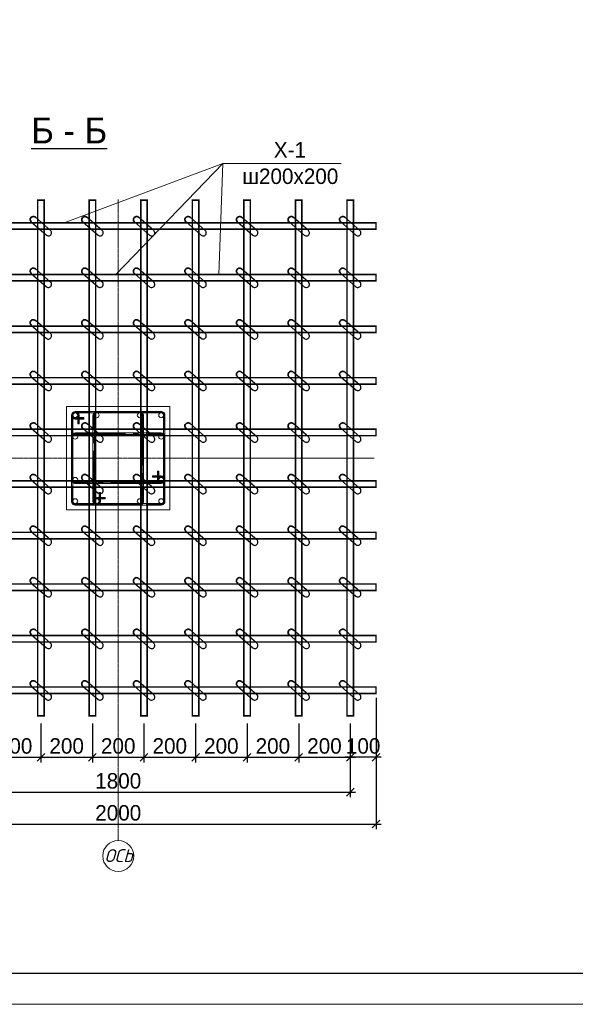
# Model space of a CAD drawing. Header units: millimetres. Extents: x -33345 to 4712671, y -3392 to 121473.
# Tile 85 of 256: x 566119 to 575171, y 44501 to 60536. Entities that reach past the tile are written whole.
import ezdxf

# ---------------------------------------------------------------- set-up
doc = ezdxf.new("R2010")
doc.units = ezdxf.units.MM
doc.linetypes.add('AM_DIN_G_W050', pattern=[13.75, 9.75, -1.5, 1, -1.5])
doc.linetypes.add('ГОСТ 2.303 5', pattern=[24, 20, -1.5, 1, -1.5])
for name, color, linetype in [('1', 7, 'Continuous'), ('_ось', 130, 'Continuous'), ('A _razmer rtt', 164, 'Continuous'), ('СПДС_РАЗМЕРЫ', 7, 'Continuous')]:
    doc.layers.add(name, color=color, linetype=linetype)
for name, color, linetype, lineweight in [('Lina', 7, 'Continuous', 20), ('w-line', 7, 'Continuous', 0), ('w-Армирования', 172, 'Continuous', 30), ('w-выноски', 7, 'Continuous', 0), ('КЖ Текст', 250, 'Continuous', 15), ('СПДС_w-ось', 4, 'Continuous', 0)]:
    doc.layers.add(name, color=color, linetype=linetype, lineweight=lineweight)
doc.styles.add('ISO', font='isocpeui.ttf')
doc.styles.get("Standard").update_dxf_attribs({"font": 'arial.ttf'})
doc.styles.add('Toxur', font='isocpeui.ttf', dxfattribs={"height": 250})
doc.styles.add('X-U-RW-01$0$StyleROMANS', font='GOTHIC.TTF')
doc.dimstyles.new('М100', dxfattribs={"dimscale": 100, "dimtxt": 3, "dimasz": 1.5, "dimexe": 1, "dimexo": 1.5, "dimgap": 0.6, "dimtad": 1, "dimdec": 0, "dimtxsty": 'Standard', "dimblk": 'OBLIQUE', "dimcen": 2.5, "dimdle": 1, "dimadec": 0, "dimazin": 0, "dimtfac": 1, "dimtdec": 0, "dimtmove": 0, "dimatfit": 3, "dimldrblk": 'OBLIQUE', "dimfxl": 1.25, "dimarcsym": 0})

# ---------------------------------------------------------------- blocks, each defined once
blk = doc.blocks.new('awe4tD')
at = {"layer": 'Lina', "ltscale": 10}
blk.add_lwpolyline([(-44239015, 22734378), (-44314815, 22734378), (-44314815, 22776378), (-44239015, 22776378)], close=True, dxfattribs=at)
at = {"layer": 'Lina', "lineweight": 30, "ltscale": 10}
blk.add_lwpolyline([(-44239515, 22734878), (-44312815, 22734878), (-44312815, 22775878), (-44239515, 22775878)], close=True, dxfattribs=at)
blk = doc.blocks.new('_Oblique')
at = {"color": 0, "linetype": 'ByBlock', "lineweight": -2}
blk.add_line((-0.5, -0.5), (0.5, 0.5), dxfattribs=at)
blk = doc.blocks.new('*D95')
at = {"layer": 'Defpoints', "color": 0, "lineweight": 13, "ltscale": 4, "transparency": 16777216}
for p in [(1227094, -267564), (1227594, -267564), (1227094, -268367)]:
    blk.add_point(p, dxfattribs=at)
at = {"layer": 'СПДС_РАЗМЕРЫ', "color": 0, "lineweight": -2, "ltscale": 4, "transparency": 16777216}
for p, q in [((1227094, -267714), (1227094, -268467)), ((1227594, -267714), (1227594, -268467)), ((1227694, -268367), (1226994, -268367))]:
    blk.add_line(p, q, dxfattribs=at)
at = {"layer": 'СПДС_РАЗМЕРЫ', "color": 0, "lineweight": -2, "ltscale": 4, "transparency": 16777216, "xscale": 150, "yscale": 150, "zscale": 150, "rotation": 180}
blk.add_blockref('_Oblique', (1227094, -268367), dxfattribs=at)
at = {"layer": 'СПДС_РАЗМЕРЫ', "color": 0, "lineweight": -2, "ltscale": 4, "transparency": 16777216, "xscale": 150, "yscale": 150, "zscale": 150}
blk.add_blockref('_Oblique', (1227594, -268367), dxfattribs=at)
at = {"layer": 'СПДС_РАЗМЕРЫ', "color": 0, "ltscale": 4, "transparency": 16777216, "insert": (1227344, -268149), "char_height": 300, "attachment_point": 5, "style": 'X-U-RW-01$0$StyleROMANS'}
blk.add_mtext('100', dxfattribs=at)
blk = doc.blocks.new('*D96')
at = {"layer": 'Defpoints', "color": 0, "lineweight": 13, "ltscale": 4, "transparency": 16777216}
for p in [(1218094, -267564), (1227094, -267564), (1227094, -269043)]:
    blk.add_point(p, dxfattribs=at)
at = {"layer": 'СПДС_РАЗМЕРЫ', "color": 0, "lineweight": -2, "ltscale": 4, "transparency": 16777216}
for p, q in [((1218094, -267714), (1218094, -269143)), ((1227094, -267714), (1227094, -269143)), ((1217994, -269043), (1227194, -269043))]:
    blk.add_line(p, q, dxfattribs=at)
at = {"layer": 'СПДС_РАЗМЕРЫ', "color": 0, "lineweight": -2, "ltscale": 4, "transparency": 16777216, "xscale": 150, "yscale": 150, "zscale": 150, "rotation": 180}
blk.add_blockref('_Oblique', (1218094, -269043), dxfattribs=at)
at = {"layer": 'СПДС_РАЗМЕРЫ', "color": 0, "lineweight": -2, "ltscale": 4, "transparency": 16777216, "xscale": 150, "yscale": 150, "zscale": 150}
blk.add_blockref('_Oblique', (1227094, -269043), dxfattribs=at)
at = {"layer": 'СПДС_РАЗМЕРЫ', "color": 0, "ltscale": 4, "transparency": 16777216, "insert": (1222594, -268826), "char_height": 300, "attachment_point": 5, "style": 'X-U-RW-01$0$StyleROMANS'}
blk.add_mtext('1800', dxfattribs=at)
blk = doc.blocks.new('*D97')
at = {"layer": 'Defpoints', "color": 0, "lineweight": 13, "ltscale": 4, "transparency": 16777216}
for p in [(1217594, -267128), (1227594, -267065), (1227594, -269663)]:
    blk.add_point(p, dxfattribs=at)
at = {"layer": 'СПДС_РАЗМЕРЫ', "color": 0, "lineweight": -2, "ltscale": 4, "transparency": 16777216}
for p, q in [((1227594, -267215), (1227594, -269763)), ((1217594, -267278), (1217594, -269763)), ((1217494, -269663), (1227694, -269663))]:
    blk.add_line(p, q, dxfattribs=at)
at = {"layer": 'СПДС_РАЗМЕРЫ', "color": 0, "lineweight": -2, "ltscale": 4, "transparency": 16777216, "xscale": 150, "yscale": 150, "zscale": 150, "rotation": 180}
blk.add_blockref('_Oblique', (1217594, -269663), dxfattribs=at)
at = {"layer": 'СПДС_РАЗМЕРЫ', "color": 0, "lineweight": -2, "ltscale": 4, "transparency": 16777216, "xscale": 150, "yscale": 150, "zscale": 150}
blk.add_blockref('_Oblique', (1227594, -269663), dxfattribs=at)
at = {"layer": 'СПДС_РАЗМЕРЫ', "color": 0, "ltscale": 4, "transparency": 16777216, "insert": (1222594, -269446), "char_height": 300, "attachment_point": 5, "style": 'X-U-RW-01$0$StyleROMANS'}
blk.add_mtext('2000', dxfattribs=at)
blk = doc.blocks.new('*D102')
at = {"layer": 'Defpoints', "color": 0, "lineweight": 13, "ltscale": 4, "transparency": 16777216}
for p in [(1223094, -267564), (1224094, -267564), (1224094, -268367)]:
    blk.add_point(p, dxfattribs=at)
at = {"layer": 'СПДС_РАЗМЕРЫ', "color": 0, "lineweight": -2, "ltscale": 4, "transparency": 16777216}
for p, q in [((1223094, -267714), (1223094, -268467)), ((1224094, -267714), (1224094, -268467)), ((1222994, -268367), (1224194, -268367))]:
    blk.add_line(p, q, dxfattribs=at)
at = {"layer": 'СПДС_РАЗМЕРЫ', "color": 0, "lineweight": -2, "ltscale": 4, "transparency": 16777216, "xscale": 150, "yscale": 150, "zscale": 150, "rotation": 180}
blk.add_blockref('_Oblique', (1223094, -268367), dxfattribs=at)
at = {"layer": 'СПДС_РАЗМЕРЫ', "color": 0, "lineweight": -2, "ltscale": 4, "transparency": 16777216, "xscale": 150, "yscale": 150, "zscale": 150}
blk.add_blockref('_Oblique', (1224094, -268367), dxfattribs=at)
at = {"layer": 'СПДС_РАЗМЕРЫ', "color": 0, "ltscale": 4, "transparency": 16777216, "insert": (1223594, -268149), "char_height": 300, "attachment_point": 5, "style": 'X-U-RW-01$0$StyleROMANS'}
blk.add_mtext('200', dxfattribs=at)
blk = doc.blocks.new('*D103')
at = {"layer": 'Defpoints', "color": 0, "lineweight": 13, "ltscale": 4, "transparency": 16777216}
for p in [(1224094, -267564), (1225094, -267564), (1225094, -268367)]:
    blk.add_point(p, dxfattribs=at)
at = {"layer": 'СПДС_РАЗМЕРЫ', "color": 0, "lineweight": -2, "ltscale": 4, "transparency": 16777216}
for p, q in [((1224094, -267714), (1224094, -268467)), ((1225094, -267714), (1225094, -268467)), ((1223994, -268367), (1225194, -268367))]:
    blk.add_line(p, q, dxfattribs=at)
at = {"layer": 'СПДС_РАЗМЕРЫ', "color": 0, "lineweight": -2, "ltscale": 4, "transparency": 16777216, "xscale": 150, "yscale": 150, "zscale": 150, "rotation": 180}
blk.add_blockref('_Oblique', (1224094, -268367), dxfattribs=at)
at = {"layer": 'СПДС_РАЗМЕРЫ', "color": 0, "lineweight": -2, "ltscale": 4, "transparency": 16777216, "xscale": 150, "yscale": 150, "zscale": 150}
blk.add_blockref('_Oblique', (1225094, -268367), dxfattribs=at)
at = {"layer": 'СПДС_РАЗМЕРЫ', "color": 0, "ltscale": 4, "transparency": 16777216, "insert": (1224594, -268149), "char_height": 300, "attachment_point": 5, "style": 'X-U-RW-01$0$StyleROMANS'}
blk.add_mtext('200', dxfattribs=at)
blk = doc.blocks.new('*D104')
at = {"layer": 'Defpoints', "color": 0, "lineweight": 13, "ltscale": 4, "transparency": 16777216}
for p in [(1225094, -267564), (1226094, -267564), (1226094, -268367)]:
    blk.add_point(p, dxfattribs=at)
at = {"layer": 'СПДС_РАЗМЕРЫ', "color": 0, "lineweight": -2, "ltscale": 4, "transparency": 16777216}
for p, q in [((1225094, -267714), (1225094, -268467)), ((1226094, -267714), (1226094, -268467)), ((1224994, -268367), (1226194, -268367))]:
    blk.add_line(p, q, dxfattribs=at)
at = {"layer": 'СПДС_РАЗМЕРЫ', "color": 0, "lineweight": -2, "ltscale": 4, "transparency": 16777216, "xscale": 150, "yscale": 150, "zscale": 150, "rotation": 180}
blk.add_blockref('_Oblique', (1225094, -268367), dxfattribs=at)
at = {"layer": 'СПДС_РАЗМЕРЫ', "color": 0, "lineweight": -2, "ltscale": 4, "transparency": 16777216, "xscale": 150, "yscale": 150, "zscale": 150}
blk.add_blockref('_Oblique', (1226094, -268367), dxfattribs=at)
at = {"layer": 'СПДС_РАЗМЕРЫ', "color": 0, "ltscale": 4, "transparency": 16777216, "insert": (1225594, -268149), "char_height": 300, "attachment_point": 5, "style": 'X-U-RW-01$0$StyleROMANS'}
blk.add_mtext('200', dxfattribs=at)
blk = doc.blocks.new('sdfdsf')
at = {"layer": '_ось', "color": 0, "linetype": 'AM_DIN_G_W050', "lineweight": 13, "ltscale": 100}
for points in [[(1363812, -15776), (1363812, -15610, 1), (1363692, -15610), (1363692, -17276, 0.414214), (1363752, -17336), (1365419, -17336, 0.414214), (1365479, -17276), (1365479, -15610, 0.414214), (1365419, -15550), (1363752, -15550, 1), (1363752, -15670), (1363919, -15670)], [(1364229, -17110), (1364229, -17276, -1), (1364109, -17276), (1364109, -15610, -0.414214), (1364169, -15550), (1365002, -15550, -0.414214), (1365062, -15610), (1365062, -17276, -0.414214), (1365002, -17336), (1364169, -17336, -1), (1364169, -17216), (1364335, -17216)], [(1365252, -16800), (1365419, -16800, -1), (1365419, -16920), (1363752, -16920, -0.414214), (1363692, -16860), (1363692, -16026, -0.414214), (1363752, -15966), (1365419, -15966, -0.414214), (1365479, -16026), (1365479, -16860, -1), (1365359, -16860), (1365359, -16693)]]:
    blk.add_lwpolyline(points, format="xyb", dxfattribs=at)
at = {"layer": 'w-line', "color": 0, "lineweight": 13, "ltscale": 100}
blk.add_lwpolyline([(1363585, -17443), (1365585, -17443), (1365585, -15443), (1363585, -15443)], close=True, dxfattribs=at)
at = {"layer": 'w-Армирования', "color": 0, "lineweight": 13, "ltscale": 100}
for points in [[(1363919, -15656), (1363752, -15656, -1), (1363752, -15563), (1365419, -15563, -0.414214), (1365465, -15610), (1365465, -17276, -0.414214), (1365419, -17323), (1363752, -17323, -0.414214), (1363705, -17276), (1363705, -15610, -1.00001), (1363799, -15610), (1363799, -15776), (1363825, -15776), (1363825, -15610, 1), (1363679, -15610), (1363679, -17276, 0.414214), (1363752, -17350), (1365419, -17350, 0.414214), (1365492, -17276), (1365492, -15610, 0.414214), (1365419, -15536), (1363752, -15536, 1), (1363752, -15683), (1363919, -15683)], [(1364335, -17230), (1364169, -17230, 1), (1364169, -17323), (1365002, -17323, 0.414214), (1365049, -17276), (1365049, -15610, 0.414214), (1365002, -15563), (1364169, -15563, 0.414214), (1364122, -15610), (1364122, -17276, 1.00001), (1364215, -17276), (1364215, -17110), (1364242, -17110), (1364242, -17276, -1), (1364095, -17276), (1364095, -15610, -0.414214), (1364169, -15536), (1365002, -15536, -0.414214), (1365075, -15610), (1365075, -17276, -0.414214), (1365002, -17350), (1364169, -17350, -1), (1364169, -17203), (1364335, -17203)], [(1365372, -16693), (1365372, -16860, 1), (1365465, -16860), (1365465, -16026, 0.414214), (1365419, -15980), (1363752, -15980, 0.414214), (1363705, -16026), (1363705, -16860, 0.414214), (1363752, -16906), (1365419, -16906, 1.00001), (1365419, -16813), (1365252, -16813), (1365252, -16786), (1365419, -16786, -1), (1365419, -16933), (1363752, -16933, -0.414214), (1363679, -16860), (1363679, -16026, -0.414214), (1363752, -15953), (1365419, -15953, -0.414214), (1365492, -16026), (1365492, -16860, -1), (1365345, -16860), (1365345, -16693)]]:
    blk.add_lwpolyline(points, format="xyb", close=True, dxfattribs=at)
for centre in [(1363752, -15610), (1364169, -15610), (1365002, -15610), (1365419, -15610), (1363752, -16026), (1365419, -16026), (1363752, -16860), (1365419, -16860), (1363752, -17276), (1364169, -17276), (1365002, -17276), (1365419, -17276)]:
    blk.add_circle(centre, 46.7, dxfattribs=at)
at = {"layer": 'w-выноски', "color": 0, "lineweight": 13, "ltscale": 4}
for points in [[(1365476, -15891), (1365482, -15750)], [(1365267, -16921), (1365126, -16918)]]:
    blk.add_lwpolyline(points, dxfattribs=at)
blk = doc.blocks.new('*D109')
at = {"layer": 'Defpoints', "color": 0, "lineweight": 13, "ltscale": 4, "transparency": 16777216}
for p in [(1222094, -267564), (1223094, -267564), (1223094, -268367)]:
    blk.add_point(p, dxfattribs=at)
at = {"layer": 'СПДС_РАЗМЕРЫ', "color": 0, "lineweight": -2, "ltscale": 4, "transparency": 16777216}
for p, q in [((1222094, -267714), (1222094, -268467)), ((1223094, -267714), (1223094, -268467)), ((1221994, -268367), (1223194, -268367))]:
    blk.add_line(p, q, dxfattribs=at)
at = {"layer": 'СПДС_РАЗМЕРЫ', "color": 0, "lineweight": -2, "ltscale": 4, "transparency": 16777216, "xscale": 150, "yscale": 150, "zscale": 150, "rotation": 180}
blk.add_blockref('_Oblique', (1222094, -268367), dxfattribs=at)
at = {"layer": 'СПДС_РАЗМЕРЫ', "color": 0, "lineweight": -2, "ltscale": 4, "transparency": 16777216, "xscale": 150, "yscale": 150, "zscale": 150}
blk.add_blockref('_Oblique', (1223094, -268367), dxfattribs=at)
at = {"layer": 'СПДС_РАЗМЕРЫ', "color": 0, "ltscale": 4, "transparency": 16777216, "insert": (1222594, -268149), "char_height": 300, "attachment_point": 5, "style": 'X-U-RW-01$0$StyleROMANS'}
blk.add_mtext('200', dxfattribs=at)
blk = doc.blocks.new('*D110')
at = {"layer": 'Defpoints', "color": 0, "lineweight": 13, "ltscale": 4, "transparency": 16777216}
for p in [(1221094, -267564), (1222094, -267564), (1222094, -268367)]:
    blk.add_point(p, dxfattribs=at)
at = {"layer": 'СПДС_РАЗМЕРЫ', "color": 0, "lineweight": -2, "ltscale": 4, "transparency": 16777216}
for p, q in [((1221094, -267714), (1221094, -268467)), ((1222094, -267714), (1222094, -268467)), ((1220994, -268367), (1222194, -268367))]:
    blk.add_line(p, q, dxfattribs=at)
at = {"layer": 'СПДС_РАЗМЕРЫ', "color": 0, "lineweight": -2, "ltscale": 4, "transparency": 16777216, "xscale": 150, "yscale": 150, "zscale": 150, "rotation": 180}
blk.add_blockref('_Oblique', (1221094, -268367), dxfattribs=at)
at = {"layer": 'СПДС_РАЗМЕРЫ', "color": 0, "lineweight": -2, "ltscale": 4, "transparency": 16777216, "xscale": 150, "yscale": 150, "zscale": 150}
blk.add_blockref('_Oblique', (1222094, -268367), dxfattribs=at)
at = {"layer": 'СПДС_РАЗМЕРЫ', "color": 0, "ltscale": 4, "transparency": 16777216, "insert": (1221594, -268149), "char_height": 300, "attachment_point": 5, "style": 'X-U-RW-01$0$StyleROMANS'}
blk.add_mtext('200', dxfattribs=at)
blk = doc.blocks.new('*D111')
at = {"layer": 'Defpoints', "color": 0, "lineweight": 13, "ltscale": 4, "transparency": 16777216}
for p in [(1220094, -267564), (1221094, -267564), (1221094, -268367)]:
    blk.add_point(p, dxfattribs=at)
at = {"layer": 'СПДС_РАЗМЕРЫ', "color": 0, "lineweight": -2, "ltscale": 4, "transparency": 16777216}
for p, q in [((1220094, -267714), (1220094, -268467)), ((1221094, -267714), (1221094, -268467)), ((1219994, -268367), (1221194, -268367))]:
    blk.add_line(p, q, dxfattribs=at)
at = {"layer": 'СПДС_РАЗМЕРЫ', "color": 0, "lineweight": -2, "ltscale": 4, "transparency": 16777216, "xscale": 150, "yscale": 150, "zscale": 150, "rotation": 180}
blk.add_blockref('_Oblique', (1220094, -268367), dxfattribs=at)
at = {"layer": 'СПДС_РАЗМЕРЫ', "color": 0, "lineweight": -2, "ltscale": 4, "transparency": 16777216, "xscale": 150, "yscale": 150, "zscale": 150}
blk.add_blockref('_Oblique', (1221094, -268367), dxfattribs=at)
at = {"layer": 'СПДС_РАЗМЕРЫ', "color": 0, "ltscale": 4, "transparency": 16777216, "insert": (1220594, -268149), "char_height": 300, "attachment_point": 5, "style": 'X-U-RW-01$0$StyleROMANS'}
blk.add_mtext('200', dxfattribs=at)
blk = doc.blocks.new('ftr')
at = {"layer": '1', "lineweight": 30, "ltscale": 10}
for points in [[(1246317, -270907), (1246022, -270651)], [(1245944, -270742), (1246239, -270998)]]:
    blk.add_lwpolyline(points, dxfattribs=at)
blk.add_arc((1246278, -270952), 60, 228.9886, 49.2181, dxfattribs=at)
at = {"layer": 'w-Армирования', "color": 0, "lineweight": 35, "ltscale": 100}
blk.add_arc((1245983, -270697), 60, 49.1034, 229.1233, dxfattribs=at)
blk = doc.blocks.new('*D101')
at = {"layer": 'Defpoints', "color": 0, "lineweight": 13, "ltscale": 4, "transparency": 16777216}
for p in [(1226094, -267564), (1227094, -267564), (1227094, -268367)]:
    blk.add_point(p, dxfattribs=at)
at = {"layer": 'СПДС_РАЗМЕРЫ', "color": 0, "lineweight": -2, "ltscale": 4, "transparency": 16777216}
for p, q in [((1226094, -267714), (1226094, -268467)), ((1227094, -267714), (1227094, -268467)), ((1225994, -268367), (1227194, -268367))]:
    blk.add_line(p, q, dxfattribs=at)
at = {"layer": 'СПДС_РАЗМЕРЫ', "color": 0, "lineweight": -2, "ltscale": 4, "transparency": 16777216, "xscale": 150, "yscale": 150, "zscale": 150, "rotation": 180}
blk.add_blockref('_Oblique', (1226094, -268367), dxfattribs=at)
at = {"layer": 'СПДС_РАЗМЕРЫ', "color": 0, "lineweight": -2, "ltscale": 4, "transparency": 16777216, "xscale": 150, "yscale": 150, "zscale": 150}
blk.add_blockref('_Oblique', (1227094, -268367), dxfattribs=at)
at = {"layer": 'СПДС_РАЗМЕРЫ', "color": 0, "ltscale": 4, "transparency": 16777216, "insert": (1226594, -268149), "char_height": 300, "attachment_point": 5, "style": 'X-U-RW-01$0$StyleROMANS'}
blk.add_mtext('200', dxfattribs=at)
blk = doc.blocks.new('setk1')
at = {"layer": 'w-Армирования', "color": 0, "lineweight": 35, "ltscale": 100, "const_width": 30}
for points in [[(1221156.9, -267563.9), (1221031.9, -267563.9), (1221031.9, -257566.5), (1221156.9, -257566.5)], [(1222156.9, -267563.9), (1222031.9, -267563.9), (1222031.9, -257566.5), (1222156.9, -257566.5)], [(1223156.9, -267563.9), (1223031.9, -267563.9), (1223031.9, -257566.5), (1223156.9, -257566.5)], [(1224156.9, -267563.9), (1224031.9, -267563.9), (1224031.9, -257566.5), (1224156.9, -257566.5)], [(1225156.9, -267563.9), (1225031.9, -267563.9), (1225031.9, -257566.5), (1225156.9, -257566.5)], [(1226156.9, -267563.9), (1226031.9, -267563.9), (1226031.9, -257566.5), (1226156.9, -257566.5)], [(1227156.9, -267563.9), (1227031.9, -267563.9), (1227031.9, -257566.5), (1227156.9, -257566.5)], [(1217594.4, -258004.9), (1217594.4, -258129.9), (1227594.4, -258130), (1227594.4, -258005)], [(1217594.4, -259007), (1217594.4, -259132), (1227594.4, -259132.1), (1227594.4, -259007.1)], [(1217594.4, -260007), (1217594.4, -260132), (1227594.4, -260132.1), (1227594.4, -260007.1)], [(1217594.4, -261007), (1217594.4, -261132), (1227594.4, -261132.1), (1227594.4, -261007.1)], [(1217594.4, -262007), (1217594.4, -262132), (1227594.4, -262132.1), (1227594.4, -262007.1)], [(1217594.4, -263007), (1217594.4, -263132), (1227594.4, -263132.1), (1227594.4, -263007.1)], [(1217594.4, -264007), (1217594.4, -264132), (1227594.4, -264132.1), (1227594.4, -264007.1)], [(1217594.4, -265007), (1217594.4, -265132), (1227594.4, -265132.1), (1227594.4, -265007.1)], [(1217594.4, -266007), (1217594.4, -266132), (1227594.4, -266132.1), (1227594.4, -266007.1)], [(1217594.4, -267004.2), (1217594.4, -267129.2), (1227594.4, -267129.3), (1227594.4, -267004.3)]]:
    blk.add_lwpolyline(points, close=True, dxfattribs=at)
at = {"layer": 'w-выноски', "color": 0, "lineweight": 0, "ltscale": 4}
for p, q in [((1221548, -258002.8), (1224625.4, -256853.8)), ((1222548, -259004.9), (1224625.4, -256853.8)), ((1224548, -259004.9), (1224625.4, -256853.8)), ((1224625.4, -256853.8), (1226916.3, -256853.8))]:
    blk.add_line(p, q, dxfattribs=at)
at = {"layer": 'СПДС_w-ось', "color": 0, "linetype": 'ГОСТ 2.303 5', "lineweight": 9, "ltscale": 4}
for points in [[(1222594.4, -257552.3), (1222594.4, -259069.6), (1222594.4, -269474), (1222594.4, -269980.7)], [(1224585.3, -262569.6), (1227559.1, -262569.6), (1215375.8, -262569.6), (1214904.6, -262569.6)]]:
    blk.add_lwpolyline(points, dxfattribs=at)
at = {"layer": 'СПДС_РАЗМЕРЫ', "color": 0, "lineweight": 9}
blk.add_circle((1222594.4, -270280.8), 300.1, dxfattribs=at)
blk.add_blockref('sdfdsf', (-141991.1, -246126.7))
at = {"layer": 'A _razmer rtt'}
for p in [(-25035.2, 12753.1), (-24035.2, 12753.1), (-23035.2, 12753.1), (-22035.2, 12753.1), (-21035.2, 12753.1), (-20035.2, 12753.1), (-19035.2, 12753.1), (-25035.2, 11753), (-24035.2, 11753.1), (-23035.2, 11753.1), (-22035.2, 11753.1), (-21035.2, 11753), (-20035.2, 11753), (-19035.2, 11753), (-25035.2, 10753), (-24035.2, 10753.1), (-23035.2, 10753.1), (-22035.2, 10753.1), (-21035.2, 10753), (-20035.2, 10753), (-19035.2, 10753), (-25035.2, 9753), (-24035.2, 9753.1), (-23035.2, 9753.1), (-22035.2, 9753.1), (-21035.2, 9753), (-20035.2, 9753), (-19035.2, 9753), (-25035.2, 8753), (-24035.2, 8753.1), (-23035.2, 8753.1), (-22035.2, 8753.1), (-21035.2, 8753), (-20035.2, 8753), (-19035.2, 8753), (-25035.2, 7753), (-24035.2, 7753.1), (-23035.2, 7753.1), (-22035.2, 7753.1), (-21035.2, 7753), (-20035.2, 7753), (-19035.2, 7753), (-25035.2, 6753), (-24035.2, 6753.1), (-23035.2, 6753.1), (-22035.2, 6753.1), (-21035.2, 6753), (-20035.2, 6753), (-19035.2, 6753), (-25035.2, 5753), (-24035.2, 5753.1), (-23035.2, 5753.1), (-22035.2, 5753.1), (-21035.2, 5753), (-20035.2, 5753), (-19035.2, 5753), (-25035.2, 4753), (-24035.2, 4753.1), (-23035.2, 4753.1), (-22035.2, 4753.1), (-21035.2, 4753), (-20035.2, 4753), (-19035.2, 4753), (-25035.2, 3753), (-24035.2, 3753.1), (-23035.2, 3753.1), (-22035.2, 3753.1), (-21035.2, 3753), (-20035.2, 3753), (-19035.2, 3753)]:
    blk.add_blockref('ftr', p, dxfattribs=at)
at = {"attachment_point": 1, "style": 'X-U-RW-01$0$StyleROMANS'}
for s, insert, char_height, width in [('{\\LБ - Б} ', (1220908.5, -255964.9), 500, 2703.797), ('X-1', (1225611.5, -256439.9), 300, 3547.04), ('ш200х200', (1225002.1, -256952.6), 300, 3547.04)]:
    blk.add_mtext(s, dxfattribs=dict(at, insert=insert, char_height=char_height, width=width))
at = {"layer": 'A _razmer rtt', "insert": (1222330, -270149.2), "char_height": 250, "width": 188.761, "attachment_point": 1, "style": 'Toxur'}
blk.add_mtext('ОСЬ', dxfattribs=at)
at = {"layer": 'СПДС_РАЗМЕРЫ', "color": 0, "ltscale": 4}
for base, p1, p2, picture, middle in [((1227594.4, -269663.2), (1217594.4, -267127.9), (1227594.4, -267065.4), '*D97', (1222594.4, -269445.7)), ((1227094.4, -269043.1), (1218094.4, -267563.9), (1227094.4, -267563.9), '*D96', (1222594.4, -268825.5)), ((1221094.4, -268366.8), (1220094.4, -267563.9), (1221094.4, -267563.9), '*D111', (1220594.4, -268149.3)), ((1222094.4, -268366.8), (1221094.4, -267563.9), (1222094.4, -267563.9), '*D110', (1221594.4, -268149.3)), ((1223094.4, -268366.8), (1222094.4, -267563.9), (1223094.4, -267563.9), '*D109', (1222594.4, -268149.3)), ((1224094.4, -268366.8), (1223094.4, -267563.9), (1224094.4, -267563.9), '*D102', (1223594.4, -268149.3)), ((1225094.4, -268366.8), (1224094.4, -267563.9), (1225094.4, -267563.9), '*D103', (1224594.4, -268149.3)), ((1226094.4, -268366.8), (1225094.4, -267563.9), (1226094.4, -267563.9), '*D104', (1225594.4, -268149.3)), ((1227094.4, -268366.8), (1226094.4, -267563.9), (1227094.4, -267563.9), '*D101', (1226594.4, -268149.3))]:
    dim = blk.add_linear_dim(base=base, p1=p1, p2=p2, dimstyle='М100', override={"dimlfac": 0.2, "dimtxsty": 'X-U-RW-01$0$StyleROMANS'}, dxfattribs=at)
    dim.commit()
    dim.dimension.update_dxf_attribs({"geometry": picture, "text_midpoint": middle})
dim = blk.add_linear_dim(base=(1227094.4, -268366.8), p1=(1227594.4, -267563.9), p2=(1227094.4, -267563.9), dimstyle='М100', override={"dimlfac": 0.2, "dimtxsty": 'X-U-RW-01$0$StyleROMANS'}, dxfattribs=at)
dim.commit()
dim.dimension.update_dxf_attribs({"geometry": '*D95', "text_midpoint": (1227344.4, -268366.8), "dimtype": 128})

msp = doc.modelspace()

# ---------------------------------------------------------------- block references
msp.add_blockref('awe4tD', (44833903.28, -22689876.566))
at = {"layer": 'A _razmer rtt', "xscale": 0.8399999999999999, "yscale": 0.8399999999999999, "zscale": 0.8399999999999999}
msp.add_blockref('setk1', (-459254.821, 273952.518), dxfattribs=at)

# ---------------------------------------------------------------- texts
at = {"attachment_point": 1, "style": 'ISO'}
for s, insert, char_height, width in [('\\pi4343.31532;{\\LА-А\\P\\pi0;Армирование приямка. M 1:20}', (351439.431, 62275.551), 500, 9875.6458), ('\\pi2734.5;{\\H1.33333x;Примечание:\\H1.25003x; \\P\\pi0;}1. Данный лист читать совместно с листом {\\C1;КР-3.\\P}2. Бетонирование допускается после установки всех выпускаемых стержней в вертикальные конструкции.', (328516.802, 47688.501), 300, 15750.75644)]:
    msp.add_mtext(s, dxfattribs=dict(at, insert=insert, char_height=char_height, width=width))
at = {"layer": 'КЖ Текст', "color": 0, "insert": (514416.149, 69272.497), "char_height": 350, "width": 7453.30724, "attachment_point": 5, "style": 'X-U-RW-01$0$StyleROMANS'}
msp.add_mtext('\\pi-687.015,l700,t700;1.^IДанный лист читать совместно с л. \\P2.^IВязку поперечных стержней (хомутов) во всех пересечениях с рабочей арматурой проводить отожжённой стальной проволокой диаметром 0.8-1.2мм. \\P3.^IКонцы поперечных стержней (хомутов) заводить в тело бетона на длину не менее 50мм.\\P4.^IКонцы продольных стержней заанкеровать в торцевые колонны на длину 40d (d-длина арматурного стержня).\\P5.^IМарка стали для арматуры АIII и АI должно быть 25Г2С или 35ГС по ГОСТ 14098-91\\P{\\A1;\\C256;6.^IПосле распалубливания боковые и верхние поверхности фундамента, соприкасающиеся с грунтом, обклеить полиизолом выступающими снизу фундамента. }', dxfattribs=at)

doc.saveas('drawing.dxf')
